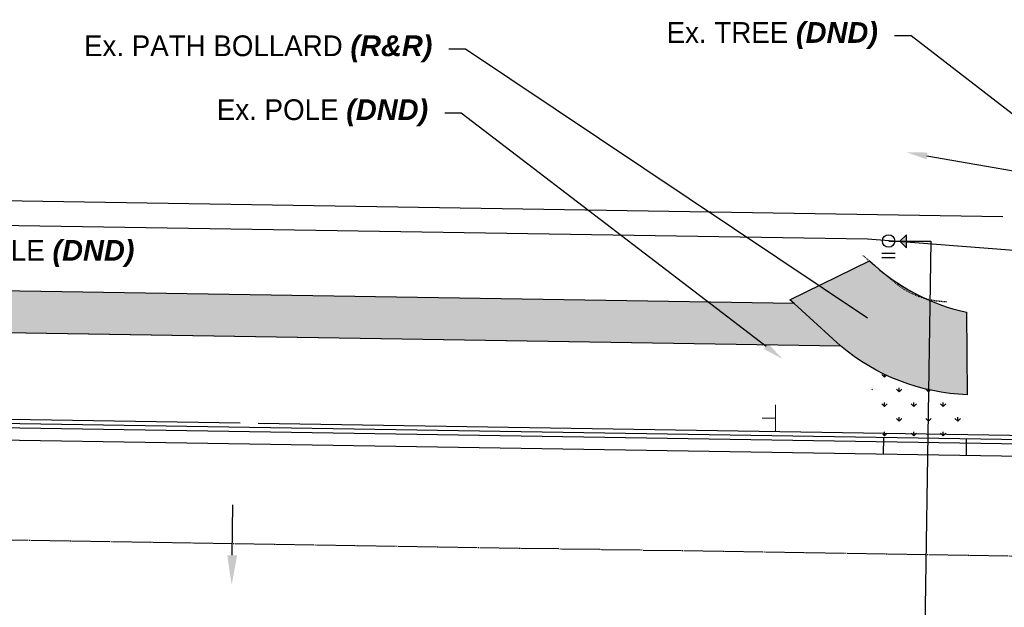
# Model space of a CAD drawing. Header units: feet. Extents: x -492 to 1396016, y -45 to 447288.
# Tile 12 of 31: x 1386104 to 1386223, y 443989 to 444060. Entities that reach past the tile are written whole.
import ezdxf
from ezdxf import colors
from ezdxf.entities.mleader import LeaderData, LeaderLine
from ezdxf.math import Vec2, Vec3

# ---------------------------------------------------------------- set-up
doc = ezdxf.new("R2010")
doc.units = ezdxf.units.FT
doc.header["$MEASUREMENT"] = 0
for name, pattern in [('cl', [5.000000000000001, 0.09375000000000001, -0.09375000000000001, 4.625000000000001, -0.09375000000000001, 0.09375000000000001]), ('constlimit', [0]), ('OhDOT_USTN1', [0.054999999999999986, 0.014, -0.04099999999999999])]:
    doc.linetypes.add(name, pattern=pattern)
doc.layers.add('DR_P_Storm_Sewer', color=1, linetype='Continuous', true_color=0xff0000)
doc.layers.add('DR_P_Underdrain', color=7, linetype='underdrainpr', true_color=0xf1960e)
for name, color, linetype in [('DR_P_Text', 1, 'Continuous'), ('MD_P_CONST_LIMITS', 10, 'constlimit'), ('PV_P_EOP', 6, 'Continuous'), ('PV_P_Walk', 4, 'Continuous'), ('PV_X_Bikeway', 203, 'OhDOT_USTN1'), ('RD_P_Text', 1, 'Continuous'), ('RW_X_CL', 180, 'cl'), ('SC_Scratch1', 1, 'Continuous'), ('SC_Scratch14', 7, 'Continuous'), ('SC_Scratch4', 7, 'Continuous'), ('SC_Shading1', 247, 'Continuous'), ('SC_Shading2', 255, 'Continuous'), ('SN_P_Signs', 1, 'Continuous'), ('UT_P_Gas', 2, 'gas')]:
    doc.layers.add(name, color=color, linetype=linetype)
doc.styles.add('Slanted', font='font31.shx', dxfattribs={"height": 0.1})
doc.styles.add('Slanted-Normal', font='font31.shx', dxfattribs={"height": 0.1})
doc.styles.get("Standard").update_dxf_attribs({"font": 'ARIAL_0.TTF'})
doc.styles.add('Straight-Normal', font='font30.shx', dxfattribs={"height": 0.1})
doc.linetypes.add('gas', pattern='A,1.95,-0.05,["G",Slanted,S=1,R=0,X=0,Y=-0.06],-0.15,1.95', length=4.1)
doc.linetypes.add("GASEX-8''COEC", pattern='A,0.15,-0.2,0.15,-0.2,0.15,-0.1,["8\'\' G",Straight-Normal,S=1,R=0,X=0,Y=-0.06],-0.5,0.15,-0.2,0.15,-0.2', length=2.15)
doc.linetypes.add('underdrainpr', pattern='A,2.5,["►",Standard,S=0.083,R=0,X=0,Y=-0.04],-0.1,2.5', length=5.1)

# ---------------------------------------------------------------- blocks, each defined once
blk = doc.blocks.new('Prop - Reducer')
blk.add_hatch(color=256).paths.add_polyline_path([(-0.7849974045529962, -0.7849974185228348), (0, -9.313225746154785e-09), (-0.784997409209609, 0.784997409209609)])
at = {"flags": 128}
blk.add_lwpolyline([(0, 0), (-0.784997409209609, 0.7849973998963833), (-0.784997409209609, -0.784997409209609)], close=True, dxfattribs=at)

msp = doc.modelspace()

# ---------------------------------------------------------------- hatches: boundary and pattern name
at = {"layer": 'SC_Shading1'}
h = msp.add_hatch(dxfattribs=at)
h.set_pattern_fill('GRASS', color=256, scale=2.5)
h.set_pattern_definition([(90, (0, 0), (-1.7677669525, 1.7677669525), [0.46875, -3.0667839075]), (45, (0, 0), (-1.767766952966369, 1.767766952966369), [0.46875, -2.03125]), (135, (0, 0), (-1.767766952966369, -1.767766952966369), [0.46875, -2.03125])])
edge = h.paths.add_edge_path()
edge.add_line((1386203.293, 444020.882), (1386206.751, 444016.1299999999))
edge.add_line((1386206.751, 444016.1299999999), (1386208.668819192, 444012.526922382))
edge.add_line((1386208.668819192, 444012.526922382), (1386208.373, 444010.4899999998))
edge.add_line((1386208.373, 444010.4899999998), (1386208.469091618, 444009.8000845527))
edge.add_line((1386208.469091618, 444009.8000845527), (1386218.467820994, 444009.6405989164))
edge.add_line((1386218.467820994, 444009.6405989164), (1386218.449, 444010.236))
edge.add_line((1386218.449, 444010.236), (1386218.410496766, 444014.9933425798))
edge.add_arc((1386219.435404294, 444039.9738301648), 25.00150386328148, 229.7850220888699, 267.6505679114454, ccw=False)
at = {"layer": 'SC_Shading2'}
h = msp.add_hatch(color=256, dxfattribs=at)
h.dxf.hatch_style = 1
h.paths.add_polyline_path([(1385286.290298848, 444040.5114159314), (1385286.21055604, 444035.5120518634), (1385940.133097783, 444025.0801090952), (1385940.212864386, 444030.0809649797)])
h.paths.add_polyline_path([(1386197.706461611, 444025.9737900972), (1385968.209280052, 444029.6344056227), (1385968.129537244, 444024.6350415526), (1386203.290794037, 444020.8840806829)])
h = msp.add_hatch(color=256, dxfattribs=at)
h.dxf.hatch_style = 1
edge = h.paths.add_edge_path()
edge.add_arc((1386223.909319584, 444049.3375519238), 24.99999999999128, 226.8011257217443, 257.4593168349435)
edge.add_line((1386218.481, 444024.934), (1386218.579, 444014.987))
edge.add_arc((1386219.435094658, 444039.972337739), 24.99999999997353, 229.7764160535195, 268.03759190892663, ccw=False)
edge.add_line((1386203.290794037, 444020.8840806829), (1386197.706461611, 444025.9737900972))
edge.add_line((1386197.706461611, 444025.9737900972), (1386197.191, 444026.4279999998))
edge.add_line((1386197.191, 444026.4279999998), (1386206.796, 444031.1129999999))

# ---------------------------------------------------------------- linework, layer by layer
at = {"layer": 'DR_P_Storm_Sewer', "linetype": 'ByBlock', "lineweight": -2}
msp.add_lwpolyline([(1386129.906864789, 443995.6293214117), (1386130.00365717, 444001.6975847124)], dxfattribs=at)
at = {"layer": 'DR_P_Storm_Sewer'}
msp.add_solid([(1386130.506788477, 443995.6197522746), (1386129.849449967, 443992.0297792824), (1386129.3069411, 443995.6388905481)], dxfattribs=at)
at = {"layer": 'DR_P_Underdrain', "color": 1, "flags": 128}
for points in [[(1386130.858026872, 444011.5380904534), (1385921.051377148, 444014.884630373)], [(1386442.78167907, 444006.5627240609), (1386133.024413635, 444011.5035353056)]]:
    msp.add_lwpolyline(points, dxfattribs=at)
at = {"layer": 'MD_P_CONST_LIMITS', "flags": 128}
msp.add_lwpolyline([(1384806.831245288, 443970.1673335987), (1386226.218372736, 443947.6450822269), (1386449.02125304, 443945.6306307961), (1386588.384719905, 443950.6027551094), (1386588.27283861, 443935.7461068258), (1386870.945279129, 443930.9875784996), (1386871.093977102, 443938.4122756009), (1387155.70359441, 443933.8725841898), (1387293.886113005, 443945.4803162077), (1387540.494838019, 443941.6382007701), (1387540.536011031, 443944.5472339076), (1387546.536100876, 443944.5444431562), (1387546.94529319, 443972.4563052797), (1387293.796681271, 443976.4864336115), (1387293.735379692, 443997.7397835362), (1387236.946503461, 444004.1455243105), (1387168.012265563, 444005.9983025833), (1387162.422293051, 444009.3553484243), (1387134.665997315, 444009.7923788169), (1387057.253133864, 444011.011265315), (1387033.106349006, 444011.3914629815), (1386996.205094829, 444011.9724832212), (1386973.364646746, 444012.3321122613), (1386908.586344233, 444013.352064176), (1386887.871372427, 444013.6782270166), (1386800.53868864, 444015.0533037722), (1386775.090273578, 444015.4539959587), (1386688.459511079, 444016.8180207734), (1386660.93639011, 444017.2513797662), (1386560.306646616, 444018.8358223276), (1386538.218147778, 444019.1836117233), (1386379.529003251, 444021.6822152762), (1386359.989745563, 444021.7773189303), (1386275.977670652, 444028.3229054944), (1386275.899694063, 444041.1381885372), (1386252.494084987, 444041.8192279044), (1386252.277231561, 444030.169464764), (1386206.570435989, 444033.7305931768), (1385979.333829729, 444037.355151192), (1385979.413572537, 444042.35451526), (1385929.419931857, 444043.1519433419), (1385929.340189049, 444038.1525792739), (1385601.009456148, 444043.389648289), (1385586.016111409, 444049.4740588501), (1385568.069541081, 444049.5801754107), (1385546.742479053, 444044.2552386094), (1385230.713689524, 444049.3574552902), (1385230.578849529, 444043.4003008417), (1385221.994736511, 444043.5372225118), (1385222.089793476, 444049.4966862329), (1384904.888235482, 444054.6178370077), (1384903.801879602, 444014.6083588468), (1384807.845033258, 444016.7140805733), (1384806.831245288, 443970.1673335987)], dxfattribs=at)
at = {"layer": 'PV_P_EOP', "flags": 128}
for points in [[(1387288.776105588, 443992.5685499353), (1384934.889735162, 444030.1144271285)], [(1387288.768131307, 443992.0686135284), (1384934.881760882, 444029.6144907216)], [(1387288.744208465, 443990.5688043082), (1384934.857838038, 444028.1146815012)]]:
    msp.add_lwpolyline(points, dxfattribs=at)
at = {"layer": 'PV_P_Walk', "flags": 128}
msp.add_lwpolyline([(1385286.21055604, 444035.5120518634), (1386203.290794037, 444020.8840806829), (1386197.706461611, 444025.9737900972), (1385286.290298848, 444040.5114159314), (1385286.21055604, 444035.5120518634)], dxfattribs=at)
msp.add_lwpolyline([(1386206.796, 444031.1129999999, 0.1345752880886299), (1386218.481, 444024.934), (1386218.579, 444014.987, -0.1685143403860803), (1386203.290794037, 444020.8840806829), (1386197.706461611, 444025.9737900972), (1386197.191, 444026.4279999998)], format="xyb", close=True, dxfattribs=at)
at = {"layer": 'PV_X_Bikeway', "flags": 128}
msp.add_lwpolyline([(1386216.102410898, 444026.1804274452, -0.1735082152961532), (1386209.795730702, 444028.5510037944), (1386206.006119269, 444031.7633488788)], format="xyb", dxfattribs=at)
at = {"layer": 'RW_X_CL'}
msp.add_line((1384903.856165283, 444016.6076500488), (1387540.978, 443974.5439999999), dxfattribs=at)
at = {"layer": 'SC_Scratch1', "flags": 128}
msp.add_lwpolyline([(1385230.420441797, 444036.4019371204), (1386203.293, 444020.8820000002)], dxfattribs=at)
at = {"layer": 'SC_Scratch14', "elevation": 780.6519473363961, "flags": 128}
msp.add_lwpolyline([(1385230.780189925, 444052.2954052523), (1385546.873502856, 444047.2535303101), (1385567.914226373, 444052.5811462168), (1385586.329984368, 444052.4722553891), (1385601.022807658, 444046.3898169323), (1386222.861738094, 444036.4711188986)], dxfattribs=at)
at = {"layer": 'SC_Scratch4', "flags": 128}
for points in [[(1386208.469091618, 444009.8000845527), (1386208.437194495, 444007.8003389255)], [(1386218.467820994, 444009.6405989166), (1386218.435923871, 444007.6408532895)]]:
    msp.add_lwpolyline(points, dxfattribs=at)
at = {"layer": 'SN_P_Signs', "linetype": 'Continuous', "lineweight": 0}
for p, q in [((1386195.454662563, 444013.7663653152), (1386195.454662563, 444010.5663653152)), ((1386195.454662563, 444012.1663653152), (1386193.854662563, 444012.1663653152))]:
    msp.add_line(p, q, dxfattribs=at)
at = {"layer": 'UT_P_Gas'}
for p, q in [((1386208.297947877, 444032.04979223, 782.1138980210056), (1386209.870787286, 444032.04979223, 782.1138980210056)), ((1386208.297947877, 444031.5200334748, 782.1138980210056), (1386209.870787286, 444031.5200334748, 782.1138980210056))]:
    msp.add_line(p, q, dxfattribs=at)
at = {"layer": 'UT_P_Gas', "linetype": "GASEX-8''COEC", "flags": 128}
msp.add_lwpolyline([(1386209.108259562, 444033.5193911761), (1386214.212187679, 444033.5196999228), (1386213.302349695, 443976.4786773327), (1386273.508042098, 443975.0414025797), (1386352.21902334, 443973.404637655), (1386529.786503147, 443971.3703244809), (1387189.062495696, 443961.1921475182), (1387191.033202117, 443959.1649655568), (1387198.336800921, 443959.0484680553)], dxfattribs=at)
at = {"layer": 'UT_P_Gas'}
msp.add_circle((1386209.096264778, 444033.5198913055), 0.7500000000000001, dxfattribs=at)

# ---------------------------------------------------------------- block references
at = {"layer": 'UT_P_Gas', "rotation": 180}
msp.add_blockref('Prop - Reducer', (1386210.461864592, 444033.4981091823), dxfattribs=at)

# ---------------------------------------------------------------- leaders
at = {"layer": 'DR_P_Text'}
ml = msp.add_multileader_mtext('Standard', dxfattribs=at)
ml.set_content('Ex. 4" GAS AS PER PLAN {\\fArial|b1|i1|c0|p34;(DND)}', color=256, style='Slanted-Normal')
ml.set_leader_properties()
ml.build(insert=Vec2(0, 0))
ml.multileader.update_dxf_attribs({"text_right_attachment_type": 3, "dogleg_length": 0.1, "arrow_head_size": 2.5, "scale": 20})
ctx = ml.context
ctx.base_point, ctx.scale, ctx.char_height, ctx.arrow_head_size, ctx.plane_origin = Vec3(1386504.193752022, 444056.5265534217), 20, 2.5, 2.5, Vec3(1386460.421848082, 444044.4961570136)
ctx.right_attachment, ctx.text_align_type = 3, 2
notes = []
notes.append((ctx, [(0, (1, 1, 0), (1386539.326285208, 444052.31725374), (-1, 0), 2, [(0, [(1386540.003081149, 444032.5489197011)], 0, [])])]))
ctx.mtext.insert, ctx.mtext.width, ctx.mtext.alignment, ctx.mtext.flow_direction = Vec3(1386535.326285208, 444058.1440500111), 30.02913276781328, 3, 5
ml = msp.add_multileader_mtext('Standard', dxfattribs=at)
ml.set_content('Ex. 6" GAS {\\fArial|b1|i1|c0|p34;(TBRLBO)}', color=256, style='Slanted-Normal')
ml.set_leader_properties()
ml.build(insert=Vec2(0, 0))
ml.multileader.update_dxf_attribs({"text_right_attachment_type": 3, "dogleg_length": 0.1, "arrow_head_size": 2.5, "scale": 20})
ctx = ml.context
ctx.base_point, ctx.scale, ctx.char_height, ctx.arrow_head_size, ctx.plane_origin = Vec3(1386327.87896328, 443990.7305028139), 20, 2.5, 2.5, Vec3(1386323.104209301, 444004.1141391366)
ctx.right_attachment, ctx.text_align_type = 3, 2
notes.append((ctx, [(0, (1, 1, 0), (1386372.415419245, 443990.6878697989), (-1, 0), 2, [(0, [(1386380.990829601, 443979.7479259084)], 0, [])])]))
ctx.mtext.insert, ctx.mtext.width, ctx.mtext.alignment, ctx.mtext.flow_direction = Vec3(1386368.415419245, 443992.3479994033), 48.69351456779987, 3, 5
at = {"layer": 'RD_P_Text'}
ml = msp.add_multileader_mtext('Standard', dxfattribs=at)
ml.set_content('Ex. TREE {\\fArial|b1|i1|c0|p34;(DND)}', color=256, style='Slanted-Normal')
ml.set_leader_properties()
ml.build(insert=Vec2(0, 0))
ml.multileader.update_dxf_attribs({"text_right_attachment_type": 3, "dogleg_length": 0.1, "arrow_head_size": 2.5, "scale": 20})
ctx = ml.context
ctx.base_point, ctx.scale, ctx.char_height, ctx.arrow_head_size, ctx.plane_origin = Vec3(1386177.533581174, 444058.2987725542, 783.511), 20, 2.5, 2.5, Vec3(1386253.652770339, 444028.8827061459, 783.511)
ctx.right_attachment, ctx.text_align_type = 3, 2
notes.append((ctx, [(0, (1, 1, 0), (1386211.812939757, 444058.2561395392, 783.511), (-1, 0), 2, [(1, [(1386211.26, 444044.215, 783.511), (1386235.526, 444039.9739999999, 783.511)], 0, [])])]))
ctx.mtext.insert, ctx.mtext.alignment, ctx.mtext.flow_direction = Vec3(1386207.812939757, 444059.9162691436, 783.511), 3, 5
ml = msp.add_multileader_mtext('Standard', dxfattribs=at)
ml.set_content('Ex. PATH BOLLARD {\\fArial|b1|i1|c0|p34;(R&R)}', color=256, style='Slanted-Normal')
ml.set_leader_properties()
ml.build(insert=Vec2(0, 0))
ml.multileader.update_dxf_attribs({"text_right_attachment_type": 3, "dogleg_length": 0.1, "arrow_head_size": 2.5, "scale": 20})
ctx = ml.context
ctx.base_point, ctx.scale, ctx.char_height, ctx.arrow_head_size, ctx.plane_origin = Vec3(1386105.509634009, 444056.6947257, 782.1649999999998), 20, 2.5, 2.5, Vec3(1386251.169770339, 444008.2467061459, 782.1649999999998)
ctx.right_attachment, ctx.text_align_type = 3, 2
notes.append((ctx, [(0, (1, 1, 0), (1386158.062802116, 444056.652092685, 782.1649999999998), (-1, 0), 2, [(0, [(1386208.629, 444022.837, 782.1649999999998)], 0, [])])]))
ctx.mtext.insert, ctx.mtext.alignment, ctx.mtext.flow_direction = Vec3(1386154.062802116, 444058.3122222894, 782.1649999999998), 3, 5
ml = msp.add_multileader_mtext('Standard', dxfattribs=at)
ml.set_content('Ex. POLE {\\fArial|b1|i1|c0|p34;(DND)}', color=256, style='Slanted-Normal')
ml.set_leader_properties()
ml.build(insert=Vec2(0, 0))
ml.multileader.update_dxf_attribs({"text_right_attachment_type": 3, "dogleg_length": 0.1, "arrow_head_size": 2.5, "scale": 20})
ctx = ml.context
ctx.base_point, ctx.scale, ctx.char_height, ctx.arrow_head_size, ctx.plane_origin = Vec3(1386122.835938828, 444048.9889032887, 783.652), 20, 2.5, 2.5, Vec3(1386238.841770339, 444004.7087061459, 783.652)
ctx.right_attachment, ctx.text_align_type = 3, 2
notes.append((ctx, [(0, (1, 1, 0), (1386157.551805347, 444048.9462702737, 783.652), (-1, 0), 2, [(0, [(1386196.301, 444019.299, 783.652)], 0, [])])]))
ctx.mtext.insert, ctx.mtext.alignment, ctx.mtext.flow_direction = Vec3(1386153.551805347, 444050.6063998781, 783.652), 3, 5
ml = msp.add_multileader_mtext('Standard', dxfattribs=at)
ml.set_content('Ex. POLE {\\fArial|b1|i1|c0|p34;(DND)}', color=256, style='Slanted-Normal')
ml.set_leader_properties()
ml.build(insert=Vec2(0, 0))
ml.multileader.update_dxf_attribs({"text_right_attachment_type": 3, "dogleg_length": 0.1, "arrow_head_size": 2.5, "scale": 20})
ctx = ml.context
ctx.base_point, ctx.scale, ctx.char_height, ctx.arrow_head_size, ctx.plane_origin = Vec3(1386090.617371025, 444032.0251753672, 782.28), 20, 2.5, 2.5, Vec3(1386111.319770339, 444006.3877061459, 782.28)
ctx.right_attachment = 3
notes.append((ctx, [(1, (1, 1, 0), (1386088.617371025, 444032.0251753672, 782.28), (1, 0), 2, [(0, [(1386068.779, 444020.9779999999, 782.28)], 0, [])])]))
ctx.mtext.insert, ctx.mtext.flow_direction = Vec3(1386092.617371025, 444033.6426719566, 782.28), 5
at = {"layer": 'SC_Scratch4'}
ml = msp.add_multileader_mtext('Standard', dxfattribs=at)
ml.set_content('Ex. MAILBOX {\\fArial|b1|i1|c0|p34;(R&R)}', color=256, style='Slanted-Normal')
ml.set_leader_properties()
ml.build(insert=Vec2(0, 0))
ml.multileader.update_dxf_attribs({"text_right_attachment_type": 3, "dogleg_length": 0.1, "arrow_head_size": 2.5, "scale": 20})
ctx = ml.context
ctx.base_point, ctx.scale, ctx.char_height, ctx.arrow_head_size, ctx.plane_origin, ctx.plane_x_axis, ctx.plane_y_axis = Vec3(1386721.844281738, 444005.689038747), 20, 2.5, 2.5, Vec3(1386743.117309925, 444007.0702396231), Vec3(0.9998170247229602, -0.01912895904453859), Vec3(0.01912895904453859, 0.9998170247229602)
ctx.right_attachment, ctx.text_align_type = 3, 2
notes.append((ctx, [(1, (1, 1, 0), (1386762.960538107, 444004.8597428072), (-0.9998170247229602, 0.01912895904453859), 2, [(0, [(1386768.611643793, 444003.2745754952)], 0, [])])]))
ctx.mtext.insert, ctx.mtext.text_direction, ctx.mtext.rotation, ctx.mtext.width, ctx.mtext.alignment, ctx.mtext.flow_direction = Vec3(1386758.993026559, 444006.5960844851), Vec3(0.9998170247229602, -0.01912895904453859), 6.264055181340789, 37.1764601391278, 3, 5
ml = msp.add_multileader_mtext('Standard', dxfattribs=at)
ml.set_content('Ex. MAILBOX {\\fArial|b1|i1|c0|p34;(R&R)}', color=256, style='Slanted-Normal')
ml.set_leader_properties()
ml.build(insert=Vec2(0, 0))
ml.multileader.update_dxf_attribs({"text_right_attachment_type": 3, "dogleg_length": 0.1, "arrow_head_size": 2.5, "scale": 20})
ctx = ml.context
ctx.base_point, ctx.scale, ctx.char_height, ctx.arrow_head_size, ctx.plane_origin, ctx.plane_x_axis, ctx.plane_y_axis = Vec3(1386835.192509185, 444002.697700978), 20, 2.5, 2.5, Vec3(1386863.729042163, 444003.914321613), Vec3(0.9998170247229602, -0.01912895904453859), Vec3(0.01912895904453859, 0.9998170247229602)
ctx.right_attachment, ctx.text_align_type = 3, 2
notes.append((ctx, [(1, (1, 1, 0), (1386876.308765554, 444001.8684050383), (-0.9998170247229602, 0.01912895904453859), 2, [(0, [(1386883.775352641, 444001.4651252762)], 0, [])])]))
ctx.mtext.insert, ctx.mtext.text_direction, ctx.mtext.rotation, ctx.mtext.width, ctx.mtext.alignment, ctx.mtext.flow_direction = Vec3(1386872.341254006, 444003.6047467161), Vec3(0.9998170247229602, -0.01912895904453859), 6.264055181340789, 35.76543405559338, 3, 5
for ctx, leaders in notes:
    for number, flags, end, landing, length, lines in leaders:
        leader = LeaderData()
        leader.index, (leader.has_last_leader_line, leader.has_dogleg_vector, leader.attachment_direction) = number, flags
        leader.last_leader_point, leader.dogleg_vector, leader.dogleg_length = Vec3(end), Vec3(landing), length
        for number, points, colour, breaks in lines:
            line = LeaderLine()
            line.index, line.vertices, line.color, line.breaks = number, Vec3.list(points), colors.encode_raw_color(colour), breaks
            leader.lines.append(line)
        ctx.leaders.append(leader)

doc.saveas('drawing.dxf')
